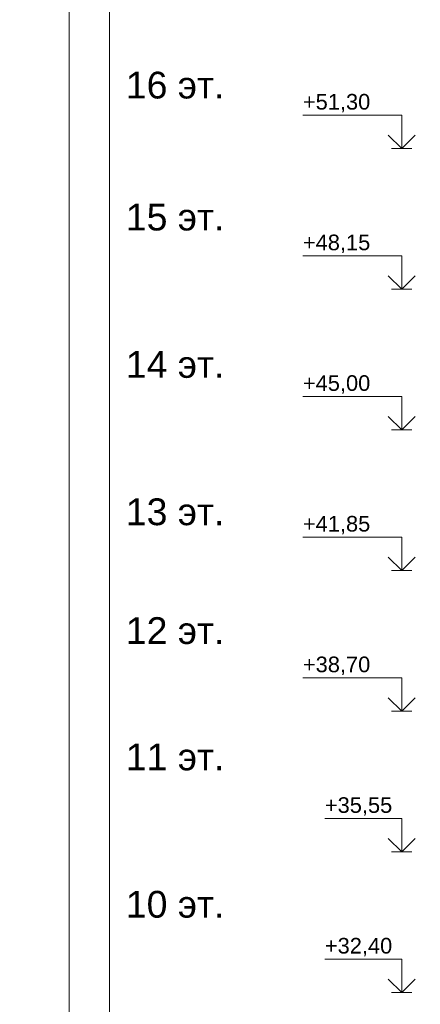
# Model space of a CAD drawing. Header units: millimetres. Extents: x -7244646 to -5701154, y 5723682 to 6071635.
# Tile 127 of 256: x -6412546 to -6403571, y 5771947 to 5793997. Entities that reach past the tile are written whole.
import ezdxf

# ---------------------------------------------------------------- set-up
doc = ezdxf.new("R2010")
doc.units = ezdxf.units.MM
doc.header["$MEASUREMENT"] = 0
for name, color, linetype, lineweight in [('0_Ном._пера__1', 7, 'Continuous', 0), ('АР-Чертеж-Оси_Осевые размеры.АР_Ном._пера__120', 7, 'Continuous', 0), ('АР-Чертеж-Размеры.АР_Ном._пера__1', 7, 'Continuous', 0)]:
    doc.layers.add(name, color=color, linetype=linetype, lineweight=lineweight)
doc.layers.add('АР-Чертеж-Оси_Осевые размеры.АР', color=7, linetype='Continuous')
doc.layers.add('АР-Чертеж-Размеры.АР', color=7, linetype='Continuous')
doc.styles.add('РЎР“Р•РќР•Р\xa0Р\x98Р\xa0_РЎРўР\x98Р›Р¬_2', font='arial.ttf')
doc.dimstyles.new('СГЕНЕРИР_СТИЛЬ__1', dxfattribs={"dimtxt": 500, "dimasz": 237.5, "dimexe": 0.18, "dimexo": 43263.067461, "dimgap": 0, "dimtad": 1, "dimlfac": 0.001, "dimzin": 0, "dimdsep": 46, "dimtxsty": 'РЎР“Р•РќР•Р\xa0Р\x98Р\xa0_РЎРўР\x98Р›Р¬_2', "dimblk": 'ARROWHEAD_6', "dimblk1": 'ARROWHEAD_6', "dimblk2": 'ARROWHEAD_6', "dimcen": 0.09, "dimclrd": 7, "dimclre": 7, "dimclrt": 7, "dimadec": 0, "dimazin": 0, "dimtfac": 1, "dimtdec": 4, "dimtmove": 2, "dimatfit": 3, "dimfxl": 1, "dimtolj": 1, "dimtzin": 0, "dimarcsym": 0})
doc.dimstyles.new('СГЕНЕРИР_СТИЛЬ__5', dxfattribs={"dimtxt": 500, "dimasz": 237.5, "dimexe": 0.18, "dimexo": 300000, "dimgap": 0, "dimtad": 1, "dimlfac": 0.001, "dimzin": 0, "dimdsep": 46, "dimtxsty": 'РЎР“Р•РќР•Р\xa0Р\x98Р\xa0_РЎРўР\x98Р›Р¬_2', "dimblk": 'ARROWHEAD_6', "dimblk1": 'ARROWHEAD_6', "dimblk2": 'ARROWHEAD_6', "dimcen": 0.09, "dimclrd": 7, "dimclre": 7, "dimclrt": 7, "dimadec": 0, "dimazin": 0, "dimtfac": 1, "dimtdec": 4, "dimtmove": 0, "dimatfit": 3, "dimfxl": 1, "dimtolj": 1, "dimtzin": 0, "dimarcsym": 0})

# ---------------------------------------------------------------- blocks, each defined once
blk = doc.blocks.new('*D52', base_point=(-7387333, 5739809))
at = {"layer": 'АР-Чертеж-Размеры.АР_Ном._пера__1', "color": 7, "linetype": 'Continuous', "lineweight": 0, "transparency": 16777216}
for p, q in [((-6411439, 5858499), (-6411439, 5858687)), ((-6388219, 5858499), (-6411674, 5858499)), ((-6411314, 5858374), (-6411564, 5858624)), ((-6411439, 5738589), (-6411439, 5858499)), ((-6411205, 5738589), (-6411674, 5738589)), ((-6411564, 5738714), (-6411314, 5738464)), ((-6411439, 5738402), (-6411439, 5738589))]:
    blk.add_line(p, q, dxfattribs=at)
at = {"layer": 'АР-Чертеж-Размеры.АР_Ном._пера__1', "color": 7, "lineweight": 0, "transparency": 16777216, "insert": (-6411889, 5853972), "char_height": 500, "attachment_point": 7, "rotation": 90, "style": 'РЎР“Р•РќР•Р\xa0Р\x98Р\xa0_РЎРўР\x98Р›Р¬_2'}
blk.add_mtext('\\A1;{\\pql;\\fArial|b0|i0|c204|p0;\\W1.000000;119,91}', dxfattribs=at)
blk = doc.blocks.new('ARROWHEAD_6')
at = {"color": 0, "linetype": 'Continuous', "lineweight": 0}
for p, q in [((0, 0), (-1, 0)), ((-0.5, -0.5), (0.5, 0.5))]:
    blk.add_line(p, q, dxfattribs=at)
blk = doc.blocks.new('Линейный Размер_15_3', base_point=(-6403988, 5747009))
at = {"layer": 'АР-Чертеж-Оси_Осевые размеры.АР_Ном._пера__120', "color": 7, "linetype": 'Continuous', "lineweight": 0}
for p, q in [((-6403988, 5791859), (-6406201, 5791859)), ((-6403988, 5791109), (-6403988, 5791859)), ((-6403988, 5791109), (-6404288, 5791409)), ((-6403688, 5791409), (-6403988, 5791109)), ((-6403988, 5791109), (-6404213, 5791109)), ((-6403988, 5791109), (-6403763, 5791109)), ((-6403988, 5788709), (-6406201, 5788709)), ((-6403988, 5787959), (-6403988, 5788709)), ((-6403988, 5787959), (-6404288, 5788259)), ((-6403688, 5788259), (-6403988, 5787959)), ((-6403988, 5787959), (-6404213, 5787959)), ((-6403988, 5787959), (-6403763, 5787959)), ((-6403988, 5785559), (-6406201, 5785559)), ((-6403988, 5784809), (-6403988, 5785559)), ((-6403988, 5784809), (-6404288, 5785109)), ((-6403688, 5785109), (-6403988, 5784809)), ((-6403988, 5784809), (-6404213, 5784809)), ((-6403988, 5784809), (-6403763, 5784809)), ((-6403988, 5782409), (-6406201, 5782409)), ((-6403988, 5781659), (-6403988, 5782409)), ((-6403988, 5781659), (-6404288, 5781959)), ((-6403688, 5781959), (-6403988, 5781659)), ((-6403988, 5781659), (-6404213, 5781659)), ((-6403988, 5781659), (-6403763, 5781659)), ((-6403988, 5779259), (-6406201, 5779259)), ((-6403988, 5778509), (-6403988, 5779259)), ((-6403988, 5778509), (-6404288, 5778809)), ((-6403688, 5778809), (-6403988, 5778509)), ((-6403988, 5778509), (-6404213, 5778509)), ((-6403988, 5778509), (-6403763, 5778509)), ((-6403988, 5776109), (-6405709, 5776109)), ((-6403988, 5775359), (-6403988, 5776109)), ((-6403988, 5775359), (-6404288, 5775659)), ((-6403688, 5775659), (-6403988, 5775359)), ((-6403988, 5775359), (-6404213, 5775359)), ((-6403988, 5775359), (-6403763, 5775359)), ((-6403988, 5772959), (-6405709, 5772959)), ((-6403988, 5772209), (-6403988, 5772959)), ((-6403988, 5772209), (-6404288, 5772509)), ((-6403688, 5772509), (-6403988, 5772209)), ((-6403988, 5772209), (-6404213, 5772209)), ((-6403988, 5772209), (-6403763, 5772209))]:
    blk.add_line(p, q, dxfattribs=at)
at = {"layer": 'АР-Чертеж-Оси_Осевые размеры.АР_Ном._пера__120', "color": 7, "lineweight": 0, "char_height": 350, "attachment_point": 7, "style": 'РЎР“Р•РќР•Р\xa0Р\x98Р\xa0_РЎРўР\x98Р›Р¬_2'}
for s, insert in [('\\A1;{\\pql;\\fArial|b0|i0|c204|p0;\\W1.000000;+51,30}', (-6406201, 5791919)), ('\\A1;{\\pql;\\fArial|b0|i0|c204|p0;\\W1.000000;+48,15}', (-6406201, 5788769)), ('\\A1;{\\pql;\\fArial|b0|i0|c204|p0;\\W1.000000;+45,00}', (-6406201, 5785619)), ('\\A1;{\\pql;\\fArial|b0|i0|c204|p0;\\W1.000000;+41,85}', (-6406201, 5782469)), ('\\A1;{\\pql;\\fArial|b0|i0|c204|p0;\\W1.000000;+38,70}', (-6406201, 5779319)), ('\\A1;{\\pql;\\fArial|b0|i0|c204|p0;\\W1.000000;+35,55}', (-6405709, 5776169)), ('\\A1;{\\pql;\\fArial|b0|i0|c204|p0;\\W1.000000;+32,40}', (-6405709, 5773019))]:
    blk.add_mtext(s, dxfattribs=dict(at, insert=insert))
blk = doc.blocks.new('*D146', base_point=(-7387333, 5739809))
at = {"layer": '0_Ном._пера__1', "color": 7, "linetype": 'Continuous', "lineweight": 0, "transparency": 16777216}
for p, q in [((-6410534, 5853209), (-6410534, 5853397)), ((-6410299, 5853209), (-6410768, 5853209)), ((-6410409, 5853084), (-6410659, 5853334)), ((-6410534, 5743109), (-6410534, 5853209)), ((-6410659, 5743234), (-6410409, 5742984)), ((-6410299, 5743109), (-6410768, 5743109)), ((-6410534, 5742922), (-6410534, 5743109))]:
    blk.add_line(p, q, dxfattribs=at)
at = {"layer": '0_Ном._пера__1', "color": 7, "lineweight": 0, "transparency": 16777216, "insert": (-6410634, 5797136), "char_height": 500, "attachment_point": 7, "rotation": 90, "style": 'РЎР“Р•РќР•Р\xa0Р\x98Р\xa0_РЎРўР\x98Р›Р¬_2'}
blk.add_mtext('\\A1;{\\pql;\\fArial|b0|i0|c204|p0;\\W1.000000;110,10}', dxfattribs=at)

msp = doc.modelspace()

# ---------------------------------------------------------------- block references
at = {"layer": 'АР-Чертеж-Оси_Осевые размеры.АР', "color": 7, "linetype": 'Continuous', "lineweight": 0}
msp.add_blockref('Линейный Размер_15_3', (-6403987.61, 5747009.18), dxfattribs=at)

# ---------------------------------------------------------------- texts
at = {"layer": '0_Ном._пера__1', "color": 7, "linetype": 'Continuous', "lineweight": 0, "char_height": 600, "attachment_point": 5, "style": 'РЎР“Р•РќР•Р\xa0Р\x98Р\xa0_РЎРўР\x98Р›Р¬_2'}
for s, insert in [('\\A1;{\\pqc;\\fArial|b0|i0|c204|p0;\\W1.000000;16\\fArial|b0|i0|c204|p0;\\W1.000000; \\fArial|b0|i0|c204|p0;\\W1.000000;эт.}', (-6409062.817, 5792527.909)), ('\\A1;{\\pqc;\\fArial|b0|i0|c204|p0;\\W1.000000;15\\fArial|b0|i0|c204|p0;\\W1.000000; \\fArial|b0|i0|c204|p0;\\W1.000000;эт.}', (-6409062.817, 5789572.615)), ('\\A1;{\\pqc;\\fArial|b0|i0|c204|p0;\\W1.000000;14\\fArial|b0|i0|c204|p0;\\W1.000000; \\fArial|b0|i0|c204|p0;\\W1.000000;эт.}', (-6409062.817, 5786272.816)), ('\\A1;{\\pqc;\\fArial|b0|i0|c204|p0;\\W1.000000;13\\fArial|b0|i0|c204|p0;\\W1.000000; \\fArial|b0|i0|c204|p0;\\W1.000000;эт.}', (-6409062.817, 5782972.415)), ('\\A1;{\\pqc;\\fArial|b0|i0|c204|p0;\\W1.000000;12\\fArial|b0|i0|c204|p0;\\W1.000000; \\fArial|b0|i0|c204|p0;\\W1.000000;эт.}', (-6409062.817, 5780311.517)), ('\\A1;{\\pqc;\\fArial|b0|i0|c204|p0;\\W1.000000;11\\fArial|b0|i0|c204|p0;\\W1.000000; \\fArial|b0|i0|c204|p0;\\W1.000000;эт.}', (-6409062.817, 5777482.946)), ('\\A1;{\\pqc;\\fArial|b0|i0|c204|p0;\\W1.000000;10\\fArial|b0|i0|c204|p0;\\W1.000000; \\fArial|b0|i0|c204|p0;\\W1.000000;эт.}', (-6409062.817, 5774182.745))]:
    msp.add_mtext(s, dxfattribs=dict(at, insert=insert))

# ---------------------------------------------------------------- dimensions: what is measured, and where the dimension line sits
at = {"color": 7, "linetype": 'Continuous', "lineweight": 0}
dim = msp.add_linear_dim(base=(-6410533.559, 5853209.181), p1=(-6406170.064, 5743109.18), p2=(-6401574.763, 5853209.181), angle=90, dimstyle='СГЕНЕРИР_СТИЛЬ__5', dxfattribs=at)
dim.commit()
dim.dimension.update_dxf_attribs({"geometry": '*D146', "text_midpoint": (-6410883.559, 5798163.771), "dimtype": 160, "text_rotation": 90})
at = {"layer": 'АР-Чертеж-Размеры.АР', "color": 7, "linetype": 'Continuous', "lineweight": 0}
dim = msp.add_linear_dim(base=(-6411439.299, 5858499.18), p1=(-6410669.971, 5738589.18), p2=(-6383892.346, 5858499.18), angle=90, dimstyle='СГЕНЕРИР_СТИЛЬ__1', dxfattribs=at)
dim.commit()
dim.dimension.update_dxf_attribs({"geometry": '*D52', "text_midpoint": (-6412139.299, 5855000.125), "dimtype": 160, "text_rotation": 90})

doc.saveas('drawing.dxf')
